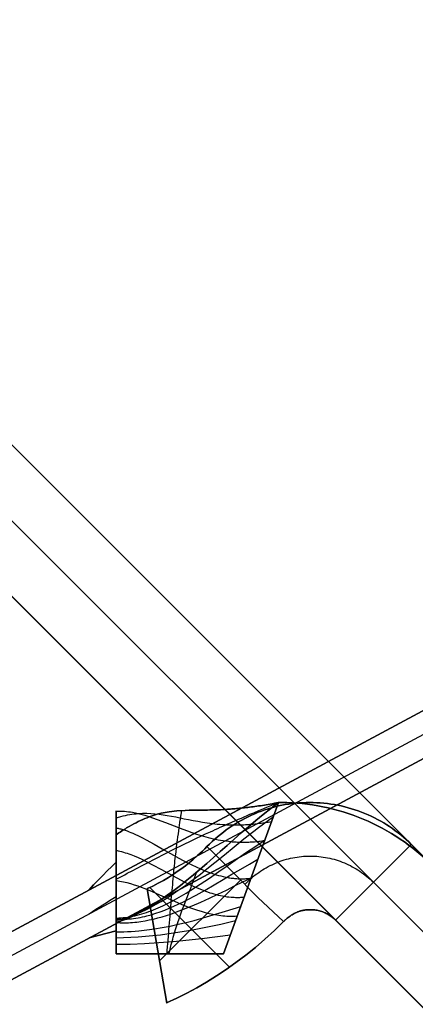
# Model space of a CAD drawing. Header units: millimetres. Extents: x -1690 to 192, y -898 to 54.
# Tile 246 of 256: x 164 to 170, y 40 to 54. Entities that reach past the tile are written whole.
import ezdxf

# ---------------------------------------------------------------- set-up
doc = ezdxf.new("R2010")
doc.units = ezdxf.units.MM
doc.header["$MEASUREMENT"] = 0
doc.layers.add('OVIDIO 186x93x72h', color=7, linetype='Continuous')

msp = doc.modelspace()

# ---------------------------------------------------------------- linework, layer by layer
at = {"layer": 'OVIDIO 186x93x72h', "extrusion": (0.999884, 0.000231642, -0.015217)}
for points in [[(53.832, -0.232), (42.869, 719.859)], [(52.332, -0.256), (41.369, 719.842)]]:
    msp.add_lwpolyline(points, dxfattribs=at)
at = {"layer": 'OVIDIO 186x93x72h', "extrusion": (0.999885, 0.000231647, -0.015188)}
for points in [[(42.253, 719.839), (53.237, -0.258)], [(53.237, -0.258), (42.253, 719.839)]]:
    msp.add_lwpolyline(points, dxfattribs=at)
at = {"layer": 'OVIDIO 186x93x72h'}
for points in [[(191.263, 20.756), (158.737, 53.282)], [(158.737, 53.282), (191.263, 20.756)], [(158.207, 52.752), (190.733, 20.226)], [(190.202, 19.696), (157.676, 52.222)], [(157.676, 52.222), (190.202, 19.696)], [(164.217, 47.802), (185.783, 26.236)], [(163.156, 46.742), (184.722, 25.176)], [(167.839, 42.909), (167.068, 40.79)], [(167.068, 40.79), (167.839, 42.909)], [(167.851, 42.908), (167.839, 42.909)], [(167.839, 42.908), (167.912, 42.908), (167.985, 42.906), (168.058, 42.902), (168.132, 42.897), (168.206, 42.889), (168.279, 42.88), (168.353, 42.869), (168.426, 42.856), (168.5, 42.841), (168.573, 42.824), (168.646, 42.806), (168.718, 42.785), (168.79, 42.763), (168.862, 42.739), (168.933, 42.713), (169.003, 42.685), (169.073, 42.656), (169.141, 42.625), (169.209, 42.592), (169.276, 42.557), (169.342, 42.521), (169.407, 42.484), (169.471, 42.444), (169.534, 42.403), (169.596, 42.361), (169.656, 42.318), (169.715, 42.273), (169.773, 42.226)], [(167.839, 42.908), (167.851, 42.908)], [(169.777, 42.223), (169.72, 42.268), (169.663, 42.313), (169.604, 42.356), (169.543, 42.397), (169.482, 42.437), (169.419, 42.476), (169.356, 42.514), (169.291, 42.549), (169.226, 42.584), (169.159, 42.616), (169.092, 42.647), (169.024, 42.677), (168.956, 42.704), (168.886, 42.73), (168.816, 42.755), (168.746, 42.777), (168.675, 42.798), (168.604, 42.817), (168.532, 42.834), (168.461, 42.849), (168.389, 42.863), (168.317, 42.875), (168.245, 42.885), (168.172, 42.893), (168.1, 42.899), (168.029, 42.904), (167.957, 42.907), (167.885, 42.908), (167.851, 42.908)], [(167.851, 42.908), (167.885, 42.908), (167.957, 42.907), (168.029, 42.904), (168.1, 42.899), (168.172, 42.893), (168.245, 42.885), (168.317, 42.875), (168.389, 42.863), (168.461, 42.849), (168.532, 42.834), (168.604, 42.817), (168.675, 42.798), (168.746, 42.777), (168.816, 42.755), (168.886, 42.73), (168.956, 42.704), (169.024, 42.677), (169.092, 42.647), (169.159, 42.616), (169.226, 42.584), (169.291, 42.549), (169.356, 42.514), (169.419, 42.476), (169.482, 42.437), (169.543, 42.397), (169.604, 42.356), (169.663, 42.313), (169.72, 42.268), (169.777, 42.223)], [(169.697, 42.322), (168.636, 41.262)], [(168.636, 41.262), (169.697, 42.322)], [(169.697, 42.322), (168.636, 41.262)], [(169.697, 42.322), (180.303, 31.716)], [(180.303, 31.716), (169.697, 42.322)], [(166.173, 40.69), (167.306, 41.823)], [(169.167, 41.792), (179.773, 31.186)], [(167.155, 40.604), (166.039, 41.72)], [(179.242, 30.656), (168.636, 41.262)], [(168.636, 41.262), (179.242, 30.656)], [(167.068, 40.79), (165.568, 40.79)], [(165.568, 40.79), (167.068, 40.79)]]:
    msp.add_lwpolyline(points, dxfattribs=at)
at = {"layer": 'OVIDIO 186x93x72h', "extrusion": (0.000231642, 0.999884, 0.015217)}
for points in [[(-158.725, -3.437), (-169.687, 716.646)], [(-169.687, 716.646), (-158.725, -3.437)], [(-168.627, 716.662), (-157.664, -3.421)], [(-157.664, -3.421), (-168.627, 716.662)]]:
    msp.add_lwpolyline(points, dxfattribs=at)
at = {"layer": 'OVIDIO 186x93x72h', "extrusion": (0.999884, 0.000231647, -0.015199)}
for points in [[(41.204, 719.837), (52.18, -0.27)], [(52.18, -0.27), (41.204, 719.837)]]:
    msp.add_lwpolyline(points, dxfattribs=at)
at = {"layer": 'OVIDIO 186x93x72h', "extrusion": (0, 1.59187e-08, 1)}
for points in [[(167.839, 42.908), (167.068, 40.79)], [(167.068, 40.79), (167.839, 42.908)]]:
    msp.add_lwpolyline(points, dxfattribs=at)
at = {"layer": 'OVIDIO 186x93x72h', "extrusion": (1, 0, 6.53461e-05)}
for points in [[(42.909, 717.363), (42.908, 718.863)], [(42.908, 718.863), (42.909, 717.363)]]:
    msp.add_lwpolyline(points, dxfattribs=at)
at = {"layer": 'OVIDIO 186x93x72h', "extrusion": (-1.52157e-08, 0, 1)}
for points in [[(167.839, 42.908), (167.957, 42.907), (168.029, 42.904), (168.1, 42.899), (168.172, 42.893), (168.245, 42.885), (168.317, 42.875), (168.389, 42.863), (168.461, 42.849), (168.532, 42.834), (168.604, 42.817), (168.675, 42.798), (168.746, 42.777), (168.816, 42.755), (168.886, 42.73), (168.956, 42.704), (169.024, 42.677), (169.092, 42.647), (169.159, 42.616), (169.226, 42.584), (169.291, 42.549), (169.356, 42.514), (169.419, 42.476), (169.482, 42.437), (169.543, 42.397), (169.604, 42.356), (169.663, 42.313), (169.72, 42.268), (169.777, 42.223), (169.832, 42.176), (169.886, 42.128), (169.939, 42.08), (169.99, 42.03)], [(169.99, 42.03), (169.939, 42.08), (169.886, 42.128), (169.832, 42.176), (169.777, 42.223), (169.72, 42.268), (169.663, 42.313), (169.604, 42.356), (169.543, 42.397), (169.482, 42.437), (169.419, 42.476), (169.356, 42.514), (169.291, 42.549), (169.226, 42.584), (169.159, 42.616), (169.092, 42.647), (169.024, 42.677), (168.956, 42.704), (168.886, 42.73), (168.816, 42.755), (168.746, 42.777), (168.675, 42.798), (168.604, 42.817), (168.532, 42.834), (168.461, 42.849), (168.389, 42.863), (168.317, 42.875), (168.245, 42.885), (168.172, 42.893), (168.1, 42.899), (168.029, 42.904), (167.957, 42.907), (167.885, 42.908), (167.839, 42.908)]]:
    msp.add_lwpolyline(points, dxfattribs=at)
at = {"layer": 'OVIDIO 186x93x72h', "extrusion": (1, -0.000134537, -2.04781e-06)}
msp.add_lwpolyline([(42.931, 717.374), (41.431, 717.351)], dxfattribs=at)
at = {"layer": 'OVIDIO 186x93x72h', "extrusion": (0, 1, 0)}
for points in [[(-165.568, 717.333), (749.111, 717.333)], [(749.111, 715.085), (-165.189, 715.085)], [(-165.189, 715.085), (749.111, 715.085)], [(-165.57, 716.988), (749.111, 716.988)], [(-165.568, 718.874), (749.111, 718.874)], [(-165.568, 717.374), (749.111, 717.374)], [(749.111, 717.374), (-165.568, 717.374)], [(749.111, 718.874), (-165.568, 718.874)], [(-167.068, 717.374), (-165.568, 717.374)], [(-165.568, 717.374), (-167.068, 717.374)]]:
    msp.add_lwpolyline(points, dxfattribs=at)
at = {"layer": 'OVIDIO 186x93x72h', "extrusion": (0.982777, 0.161494, 0.089829)}
msp.add_lwpolyline([(15.228, 699.35), (14.364, 698.878)], dxfattribs=at)
at = {"layer": 'OVIDIO 186x93x72h', "extrusion": (0.007608, -0.018372, 0.999802)}
msp.add_lwpolyline([(171.13, -10.318), (171.13, -11.818)], dxfattribs=at)
at = {"layer": 'OVIDIO 186x93x72h', "extrusion": (-0.003153, -0.00761, 0.999966)}
msp.add_lwpolyline([(171.309, 48.21), (170.735, 46.824)], dxfattribs=at)
at = {"layer": 'OVIDIO 186x93x72h', "extrusion": (1, 0, 0)}
for points in [[(42.074, 715.34), (42.101, 715.363), (42.128, 715.387), (42.155, 715.411), (42.181, 715.436), (42.207, 715.462), (42.232, 715.487), (42.257, 715.514), (42.281, 715.54), (42.305, 715.568), (42.328, 715.595), (42.351, 715.623), (42.374, 715.652), (42.395, 715.68), (42.417, 715.71), (42.437, 715.739), (42.457, 715.769)], [(42.457, 715.769), (42.437, 715.739), (42.417, 715.71), (42.395, 715.68), (42.374, 715.652), (42.351, 715.623), (42.328, 715.595), (42.305, 715.568), (42.281, 715.54), (42.257, 715.514), (42.232, 715.487), (42.207, 715.462), (42.181, 715.436), (42.155, 715.411), (42.128, 715.387), (42.101, 715.363), (42.074, 715.34)], [(42.147, 715.404), (41.699, 716.301)], [(41.111, 716.49), (42.074, 715.34)], [(42.074, 715.34), (41.111, 716.49)], [(41.573, 715.939), (41.948, 716.126)], [(41.014, 716.426), (41.685, 715.085)], [(41.685, 715.085), (41.014, 716.426)]]:
    msp.add_lwpolyline(points, dxfattribs=at)
at = {"layer": 'OVIDIO 186x93x72h', "extrusion": (1, 0.000664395, -0.000465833)}
for points in [[(42.347, 715.846), (41.117, 716.708)], [(41.117, 716.708), (42.347, 715.846)]]:
    msp.add_lwpolyline(points, dxfattribs=at)
at = {"layer": 'OVIDIO 186x93x72h', "extrusion": (0.015219, -0.015219, 0.999768)}
msp.add_lwpolyline([(155.93, 53.273), (156.99, 52.213)], dxfattribs=at)
at = {"layer": 'OVIDIO 186x93x72h', "extrusion": (-0.265507, 0.881208, -0.391124)}
for points in [[(-171.945, 657.252), (-126.326, 598.032)], [(-126.326, 598.032), (-171.945, 657.252)]]:
    msp.add_lwpolyline(points, dxfattribs=at)
at = {"layer": 'OVIDIO 186x93x72h', "extrusion": (-0.202852, -0.108979, 0.973126)}
for points in [[(41.457, 164.814), (41.457, 325.47)], [(41.457, 325.47), (41.457, 164.814)], [(41.752, 325.47), (41.752, 164.814)], [(42.048, 325.47), (42.048, 164.814)], [(42.048, 164.814), (42.048, 325.47)]]:
    msp.add_lwpolyline(points, dxfattribs=at)
at = {"layer": 'OVIDIO 186x93x72h', "extrusion": (-0.26535, 0.881271, -0.391089)}
for points in [[(-168.859, 654.389), (-170.974, 657.136)], [(-170.974, 657.136), (-168.859, 654.389)]]:
    msp.add_lwpolyline(points, dxfattribs=at)
at = {"layer": 'OVIDIO 186x93x72h', "extrusion": (-1.17502e-06, 6.8884e-06, 1)}
for points in [[(166.001, 41.698), (166.274, 40.097)], [(166.274, 40.097), (166.001, 41.698)]]:
    msp.add_lwpolyline(points, dxfattribs=at)
at = {"layer": 'OVIDIO 186x93x72h', "extrusion": (-0.26556, 0.881185, -0.391139)}
for points in [[(-126.348, 596.592), (-172.669, 656.71)], [(-172.669, 656.71), (-126.348, 596.592)]]:
    msp.add_lwpolyline(points, dxfattribs=at)
at = {"layer": 'OVIDIO 186x93x72h', "extrusion": (-7.53877e-07, 1, 0)}
for points in [[(-165.189, 716.426), (749.111, 716.428)], [(749.111, 716.428), (-165.189, 716.426)]]:
    msp.add_lwpolyline(points, dxfattribs=at)
at = {"layer": 'OVIDIO 186x93x72h', "extrusion": (-0.265352, 0.881275, -0.39108)}
msp.add_lwpolyline([(-168.948, 654.323), (-170.874, 656.824)], dxfattribs=at)
at = {"layer": 'OVIDIO 186x93x72h', "extrusion": (-0.12261, 0.276068, 0.953286)}
msp.add_lwpolyline([(-167.521, 246.096), (-167.521, 244.596)], dxfattribs=at)
at = {"layer": 'OVIDIO 186x93x72h', "extrusion": (-0.265358, 0.881269, -0.391088)}
for points in [[(-170.774, 656.506), (-169.038, 654.251)], [(-169.038, 654.251), (-170.774, 656.506)]]:
    msp.add_lwpolyline(points, dxfattribs=at)
at = {"layer": 'OVIDIO 186x93x72h'}
for points in [[(165.568, 42.457, 715.769), (165.587, 42.47, 715.789), (165.606, 42.483, 715.809), (165.624, 42.495, 715.83), (165.642, 42.507, 715.852), (165.66, 42.519, 715.874), (165.678, 42.53, 715.896), (165.696, 42.541, 715.919), (165.713, 42.552, 715.942), (165.747, 42.572, 715.99), (165.781, 42.591, 716.04), (165.813, 42.609, 716.091), (165.846, 42.626, 716.143), (165.877, 42.642, 716.198), (165.908, 42.657, 716.253), (165.939, 42.671, 716.31), (165.969, 42.684, 716.367), (165.999, 42.696, 716.426), (166.028, 42.708, 716.486), (166.085, 42.728, 716.608), (166.142, 42.744, 716.734), (166.198, 42.758, 716.861), (166.308, 42.779, 717.12), (166.418, 42.791, 717.381), (166.531, 42.797, 717.636), (166.59, 42.799, 717.761), (166.65, 42.8, 717.882), (166.713, 42.801, 718), (166.777, 42.802, 718.113), (166.81, 42.802, 718.167), (166.844, 42.803, 718.221), (166.879, 42.804, 718.272), (166.914, 42.804, 718.323), (166.95, 42.806, 718.371), (166.987, 42.807, 718.418), (167.025, 42.808, 718.463), (167.064, 42.81, 718.507), (167.083, 42.811, 718.528), (167.103, 42.812, 718.548), (167.124, 42.813, 718.568), (167.144, 42.815, 718.587), (167.165, 42.816, 718.606), (167.186, 42.818, 718.624), (167.207, 42.819, 718.642), (167.229, 42.821, 718.659), (167.25, 42.823, 718.676), (167.273, 42.825, 718.692), (167.295, 42.827, 718.707), (167.318, 42.829, 718.722), (167.341, 42.832, 718.736), (167.364, 42.834, 718.749), (167.387, 42.837, 718.762), (167.411, 42.84, 718.775), (167.435, 42.843, 718.786), (167.46, 42.846, 718.797), (167.485, 42.849, 718.807), (167.51, 42.852, 718.817), (167.535, 42.856, 718.826), (167.561, 42.86, 718.834), (167.587, 42.864, 718.841), (167.614, 42.868, 718.848), (167.641, 42.872, 718.854), (167.668, 42.877, 718.859), (167.696, 42.882, 718.863), (167.724, 42.886, 718.867), (167.752, 42.892, 718.87), (167.781, 42.897, 718.872), (167.81, 42.903, 718.873), (167.839, 42.908, 718.874)], [(167.839, 42.908, 718.874), (167.81, 42.903, 718.873), (167.781, 42.897, 718.872), (167.752, 42.892, 718.87), (167.724, 42.886, 718.867), (167.696, 42.882, 718.863), (167.668, 42.877, 718.859), (167.641, 42.872, 718.854), (167.614, 42.868, 718.848), (167.587, 42.864, 718.841), (167.561, 42.86, 718.834), (167.535, 42.856, 718.826), (167.51, 42.852, 718.817), (167.485, 42.849, 718.807), (167.46, 42.846, 718.797), (167.435, 42.843, 718.786), (167.411, 42.84, 718.775), (167.387, 42.837, 718.762), (167.364, 42.834, 718.749), (167.341, 42.832, 718.736), (167.318, 42.829, 718.722), (167.295, 42.827, 718.707), (167.273, 42.825, 718.692), (167.25, 42.823, 718.676), (167.229, 42.821, 718.659), (167.207, 42.819, 718.642), (167.186, 42.818, 718.624), (167.165, 42.816, 718.606), (167.144, 42.815, 718.587), (167.124, 42.813, 718.568), (167.103, 42.812, 718.548), (167.083, 42.811, 718.528), (167.064, 42.81, 718.507), (167.025, 42.808, 718.463), (166.987, 42.807, 718.418), (166.95, 42.806, 718.371), (166.914, 42.804, 718.323), (166.879, 42.804, 718.272), (166.844, 42.803, 718.221), (166.81, 42.802, 718.167), (166.777, 42.802, 718.113), (166.713, 42.801, 718), (166.65, 42.8, 717.882), (166.59, 42.799, 717.761), (166.531, 42.797, 717.636), (166.418, 42.791, 717.381), (166.308, 42.779, 717.12), (166.198, 42.758, 716.861), (166.142, 42.744, 716.734), (166.085, 42.728, 716.608), (166.028, 42.708, 716.486), (165.999, 42.696, 716.426), (165.969, 42.684, 716.367), (165.939, 42.671, 716.31), (165.908, 42.657, 716.253), (165.877, 42.642, 716.198), (165.846, 42.626, 716.143), (165.813, 42.609, 716.091), (165.781, 42.591, 716.04), (165.747, 42.572, 715.99), (165.713, 42.552, 715.942), (165.696, 42.541, 715.919), (165.678, 42.53, 715.896), (165.66, 42.519, 715.874), (165.642, 42.507, 715.852), (165.624, 42.495, 715.83), (165.606, 42.483, 715.809), (165.587, 42.47, 715.789), (165.568, 42.457, 715.769)], [(165.57, 41.227, 716.631), (165.61, 41.241, 716.656), (165.652, 41.255, 716.68), (165.694, 41.272, 716.704), (165.737, 41.29, 716.727), (165.781, 41.31, 716.751), (165.825, 41.331, 716.774), (165.869, 41.353, 716.796), (165.914, 41.377, 716.818), (165.96, 41.402, 716.84), (166.005, 41.429, 716.862), (166.097, 41.485, 716.905), (166.19, 41.545, 716.946), (166.282, 41.61, 716.987), (166.374, 41.677, 717.027), (166.466, 41.748, 717.066), (166.558, 41.821, 717.104), (166.65, 41.897, 717.14), (166.742, 41.976, 717.174), (166.835, 42.056, 717.207), (166.929, 42.139, 717.237), (167.024, 42.223, 717.264), (167.12, 42.308, 717.289), (167.217, 42.395, 717.311), (167.317, 42.482, 717.329), (167.417, 42.569, 717.345), (167.52, 42.656, 717.357), (167.624, 42.741, 717.366), (167.731, 42.826, 717.372), (167.839, 42.909, 717.374)], [(167.839, 42.909, 717.374), (167.731, 42.826, 717.372), (167.624, 42.741, 717.366), (167.52, 42.656, 717.357), (167.417, 42.569, 717.345), (167.317, 42.482, 717.329), (167.217, 42.395, 717.311), (167.12, 42.308, 717.289), (167.024, 42.223, 717.264), (166.929, 42.139, 717.237), (166.835, 42.056, 717.207), (166.742, 41.976, 717.174), (166.65, 41.897, 717.14), (166.558, 41.821, 717.104), (166.466, 41.748, 717.066), (166.374, 41.677, 717.027), (166.282, 41.61, 716.987), (166.19, 41.545, 716.946), (166.097, 41.485, 716.905), (166.005, 41.429, 716.862), (165.96, 41.402, 716.84), (165.914, 41.377, 716.818), (165.869, 41.353, 716.796), (165.825, 41.331, 716.774), (165.781, 41.31, 716.751), (165.737, 41.29, 716.727), (165.694, 41.272, 716.704), (165.652, 41.255, 716.68), (165.61, 41.241, 716.656), (165.57, 41.227, 716.631)], [(165.575, 41.84, 716.194), (165.612, 41.86, 716.226), (165.649, 41.879, 716.258), (165.686, 41.898, 716.29), (165.722, 41.917, 716.324), (165.792, 41.954, 716.393), (165.861, 41.99, 716.465), (165.929, 42.025, 716.54), (165.995, 42.059, 716.616), (166.124, 42.126, 716.772), (166.375, 42.253, 717.092), (166.499, 42.315, 717.251), (166.625, 42.376, 717.404), (166.689, 42.407, 717.478), (166.753, 42.437, 717.55), (166.819, 42.468, 717.619), (166.885, 42.498, 717.686), (166.919, 42.514, 717.717), (166.953, 42.53, 717.749), (166.988, 42.545, 717.779), (167.023, 42.561, 717.808), (167.058, 42.577, 717.836), (167.094, 42.593, 717.863), (167.13, 42.609, 717.889), (167.167, 42.625, 717.914), (167.204, 42.641, 717.938), (167.242, 42.658, 717.96), (167.281, 42.675, 717.981), (167.319, 42.691, 718.001), (167.359, 42.708, 718.02), (167.399, 42.726, 718.037), (167.44, 42.743, 718.053), (167.481, 42.76, 718.067), (167.502, 42.769, 718.074), (167.523, 42.778, 718.08), (167.545, 42.787, 718.086), (167.566, 42.796, 718.091), (167.588, 42.805, 718.096), (167.61, 42.814, 718.101), (167.632, 42.823, 718.105), (167.654, 42.833, 718.109), (167.676, 42.842, 718.112), (167.699, 42.851, 718.115), (167.722, 42.861, 718.118), (167.745, 42.87, 718.12), (167.768, 42.88, 718.121), (167.792, 42.889, 718.122), (167.815, 42.899, 718.123), (167.839, 42.909, 718.123)], [(166.838, 42.292, 717.388), (166.874, 42.327, 717.388), (166.91, 42.362, 717.387), (166.948, 42.396, 717.387), (166.987, 42.43, 717.386), (167.026, 42.462, 717.385), (167.067, 42.494, 717.384), (167.108, 42.524, 717.383), (167.15, 42.554, 717.382), (167.192, 42.582, 717.381), (167.236, 42.61, 717.379), (167.279, 42.636, 717.378), (167.324, 42.662, 717.377), (167.369, 42.686, 717.376), (167.414, 42.709, 717.375), (167.46, 42.731, 717.374), (167.506, 42.752, 717.373), (167.553, 42.771, 717.373), (167.6, 42.789, 717.372), (167.647, 42.806, 717.372), (167.694, 42.821, 717.372), (167.742, 42.835, 717.371), (167.789, 42.848, 717.371), (167.837, 42.86, 717.371), (167.886, 42.87, 717.372), (167.934, 42.879, 717.372), (167.983, 42.887, 717.372), (168.031, 42.894, 717.372), (168.08, 42.899, 717.373), (168.129, 42.903, 717.373), (168.178, 42.906, 717.373), (168.227, 42.908, 717.373), (168.277, 42.908, 717.374), (168.326, 42.908, 717.374), (168.375, 42.906, 717.374), (168.424, 42.903, 717.374), (168.474, 42.898, 717.374), (168.523, 42.893, 717.374), (168.572, 42.886, 717.374), (168.621, 42.879, 717.374), (168.669, 42.87, 717.374), (168.718, 42.86, 717.374), (168.766, 42.848, 717.374), (168.814, 42.836, 717.374), (168.861, 42.822, 717.374), (168.908, 42.807, 717.374), (168.955, 42.792, 717.374), (169.001, 42.774, 717.374), (169.047, 42.756, 717.374), (169.093, 42.737, 717.374), (169.137, 42.716, 717.373), (169.182, 42.695, 717.373), (169.225, 42.672, 717.373), (169.269, 42.648, 717.373), (169.311, 42.624, 717.373), (169.353, 42.598, 717.373), (169.394, 42.571, 717.373), (169.435, 42.543, 717.373), (169.474, 42.514, 717.374), (169.513, 42.485, 717.374), (169.552, 42.454, 717.374), (169.589, 42.422, 717.374), (169.626, 42.39, 717.374), (169.662, 42.357, 717.374), (169.697, 42.322, 717.374)], [(169.697, 42.322, 717.374), (169.662, 42.357, 717.374), (169.626, 42.39, 717.374), (169.589, 42.422, 717.374), (169.552, 42.454, 717.374), (169.513, 42.485, 717.374), (169.474, 42.514, 717.374), (169.435, 42.543, 717.373), (169.394, 42.571, 717.373), (169.353, 42.598, 717.373), (169.311, 42.624, 717.373), (169.269, 42.648, 717.373), (169.225, 42.672, 717.373), (169.182, 42.695, 717.373), (169.137, 42.716, 717.373), (169.093, 42.737, 717.374), (169.047, 42.756, 717.374), (169.001, 42.774, 717.374), (168.955, 42.792, 717.374), (168.908, 42.807, 717.374), (168.861, 42.822, 717.374), (168.814, 42.836, 717.374), (168.766, 42.848, 717.374), (168.718, 42.86, 717.374), (168.669, 42.87, 717.374), (168.621, 42.879, 717.374), (168.572, 42.886, 717.374), (168.523, 42.893, 717.374), (168.474, 42.898, 717.374), (168.424, 42.903, 717.374), (168.375, 42.906, 717.374), (168.326, 42.908, 717.374), (168.277, 42.908, 717.374), (168.227, 42.908, 717.373), (168.178, 42.906, 717.373), (168.129, 42.903, 717.373), (168.08, 42.899, 717.373), (168.031, 42.894, 717.372), (167.983, 42.887, 717.372), (167.934, 42.879, 717.372), (167.886, 42.87, 717.372), (167.837, 42.86, 717.371), (167.789, 42.848, 717.371), (167.742, 42.835, 717.371), (167.694, 42.821, 717.372), (167.647, 42.806, 717.372), (167.6, 42.789, 717.372), (167.553, 42.771, 717.373), (167.506, 42.752, 717.373), (167.46, 42.731, 717.374), (167.414, 42.709, 717.375), (167.369, 42.686, 717.376), (167.324, 42.662, 717.377), (167.279, 42.636, 717.378), (167.236, 42.61, 717.379), (167.192, 42.582, 717.381), (167.15, 42.554, 717.382), (167.108, 42.524, 717.383), (167.067, 42.494, 717.384), (167.026, 42.462, 717.385), (166.987, 42.43, 717.386), (166.948, 42.396, 717.387), (166.91, 42.362, 717.387), (166.874, 42.327, 717.388), (166.838, 42.292, 717.388)], [(165.568, 42.457, 715.769), (165.568, 42.494, 715.826), (165.568, 42.528, 715.884), (165.568, 42.56, 715.943), (165.568, 42.591, 716.003), (165.568, 42.619, 716.064), (165.568, 42.645, 716.126), (165.568, 42.669, 716.189), (165.568, 42.691, 716.253), (165.568, 42.711, 716.317), (165.568, 42.729, 716.382), (165.568, 42.744, 716.448), (165.568, 42.758, 716.514), (165.568, 42.769, 716.58), (165.568, 42.777, 716.647), (165.568, 42.784, 716.714), (165.568, 42.788, 716.781), (165.568, 42.79, 716.849), (165.568, 42.79, 716.916), (165.568, 42.787, 716.983), (165.568, 42.782, 717.05), (165.568, 42.775, 717.117), (165.568, 42.765, 717.184), (165.568, 42.754, 717.25), (165.568, 42.74, 717.316), (165.568, 42.724, 717.382), (165.568, 42.706, 717.447), (165.568, 42.685, 717.511), (165.568, 42.663, 717.574), (165.568, 42.638, 717.637), (165.568, 42.612, 717.699), (165.568, 42.583, 717.76), (165.568, 42.552, 717.82), (165.568, 42.519, 717.879), (165.568, 42.485, 717.936), (165.568, 42.448, 717.993), (165.568, 42.409, 718.048), (165.568, 42.369, 718.102), (165.568, 42.327, 718.154), (165.568, 42.282, 718.205), (165.568, 42.237, 718.255), (165.568, 42.189, 718.303), (165.568, 42.14, 718.349), (165.568, 42.09, 718.394), (165.568, 42.038, 718.437), (165.568, 41.985, 718.478), (165.568, 41.93, 718.517), (165.568, 41.874, 718.555), (165.568, 41.817, 718.59), (165.568, 41.758, 718.624), (165.568, 41.699, 718.655), (165.568, 41.638, 718.685), (165.568, 41.577, 718.712), (165.568, 41.514, 718.737), (165.568, 41.451, 718.761), (165.568, 41.387, 718.782), (165.568, 41.323, 718.801), (165.568, 41.257, 718.818), (165.568, 41.192, 718.832), (165.568, 41.125, 718.845), (165.568, 41.059, 718.855), (165.568, 40.992, 718.863), (165.568, 40.925, 718.869), (165.568, 40.858, 718.872), (165.568, 40.79, 718.874)], [(165.568, 40.79, 718.874), (165.568, 40.835, 718.873), (165.568, 40.879, 718.872), (165.568, 40.925, 718.869), (165.568, 40.97, 718.865), (165.568, 41.016, 718.861), (165.568, 41.062, 718.855), (165.568, 41.108, 718.848), (165.568, 41.154, 718.84), (165.568, 41.201, 718.831), (165.568, 41.247, 718.821), (165.568, 41.294, 718.809), (165.568, 41.341, 718.796), (165.568, 41.387, 718.782), (165.568, 41.434, 718.767), (165.568, 41.48, 718.751), (165.568, 41.526, 718.733), (165.568, 41.573, 718.714), (165.568, 41.618, 718.694), (165.568, 41.664, 718.673), (165.568, 41.709, 718.65), (165.568, 41.754, 718.626), (165.568, 41.798, 718.601), (165.568, 41.842, 718.575), (165.568, 41.885, 718.548), (165.568, 41.927, 718.519), (165.568, 41.969, 718.489), (165.568, 42.01, 718.458), (165.568, 42.051, 718.426), (165.568, 42.091, 718.393), (165.568, 42.129, 718.359), (165.568, 42.167, 718.324), (165.568, 42.204, 718.288), (165.568, 42.241, 718.251), (165.568, 42.276, 718.213), (165.568, 42.31, 718.174), (165.568, 42.343, 718.134), (165.568, 42.375, 718.094), (165.568, 42.406, 718.052), (165.568, 42.436, 718.011), (165.568, 42.464, 717.968), (165.568, 42.492, 717.925), (165.568, 42.518, 717.881), (165.568, 42.543, 717.837), (165.568, 42.567, 717.792), (165.568, 42.589, 717.747), (165.568, 42.611, 717.702), (165.568, 42.631, 717.656), (165.568, 42.65, 717.61), (165.568, 42.668, 717.564), (165.568, 42.684, 717.517), (165.568, 42.699, 717.471), (165.568, 42.713, 717.424), (165.568, 42.726, 717.377), (165.568, 42.737, 717.331), (165.568, 42.748, 717.284), (165.568, 42.757, 717.238), (165.568, 42.765, 717.191), (165.568, 42.772, 717.145), (165.568, 42.778, 717.099), (165.568, 42.782, 717.053), (165.568, 42.786, 717.008), (165.568, 42.788, 716.963), (165.568, 42.79, 716.918), (165.568, 42.79, 716.874), (165.568, 42.79, 716.837), (165.568, 42.789, 716.801), (165.568, 42.787, 716.765), (165.568, 42.785, 716.729), (165.568, 42.782, 716.692), (165.568, 42.778, 716.656), (165.568, 42.774, 716.62), (165.568, 42.769, 716.584), (165.568, 42.763, 716.547), (165.568, 42.757, 716.511), (165.568, 42.75, 716.475), (165.568, 42.743, 716.439), (165.568, 42.734, 716.403), (165.568, 42.725, 716.368), (165.568, 42.716, 716.332), (165.568, 42.705, 716.297), (165.568, 42.694, 716.262), (165.568, 42.683, 716.227), (165.568, 42.67, 716.192), (165.568, 42.658, 716.157), (165.568, 42.644, 716.123), (165.568, 42.63, 716.089), (165.568, 42.615, 716.056), (165.568, 42.6, 716.022), (165.568, 42.584, 715.989), (165.568, 42.568, 715.957), (165.568, 42.551, 715.924), (165.568, 42.533, 715.892), (165.568, 42.515, 715.861), (165.568, 42.496, 715.83), (165.568, 42.477, 715.799), (165.568, 42.457, 715.769)], [(165.568, 42.788, 716.781), (165.583, 42.789, 716.794), (165.597, 42.789, 716.807), (165.611, 42.789, 716.82), (165.626, 42.789, 716.833), (165.654, 42.788, 716.862), (165.683, 42.786, 716.891), (165.711, 42.783, 716.922), (165.74, 42.78, 716.954), (165.768, 42.776, 716.988), (165.797, 42.771, 717.022), (165.854, 42.76, 717.094), (165.911, 42.746, 717.169), (165.968, 42.73, 717.248), (166.026, 42.713, 717.33), (166.259, 42.629, 717.674), (166.501, 42.535, 718.025), (166.563, 42.512, 718.109), (166.626, 42.489, 718.192), (166.691, 42.467, 718.273), (166.756, 42.447, 718.35), (166.823, 42.428, 718.424), (166.856, 42.419, 718.46), (166.89, 42.41, 718.494), (166.924, 42.402, 718.528), (166.959, 42.395, 718.56), (166.994, 42.388, 718.591), (167.029, 42.381, 718.621), (167.065, 42.375, 718.649), (167.101, 42.37, 718.676), (167.137, 42.365, 718.702), (167.155, 42.363, 718.714), (167.174, 42.361, 718.726), (167.192, 42.36, 718.737), (167.211, 42.358, 718.748), (167.23, 42.357, 718.759), (167.248, 42.356, 718.769), (167.267, 42.355, 718.779), (167.286, 42.354, 718.788), (167.305, 42.353, 718.797), (167.325, 42.353, 718.805), (167.344, 42.353, 718.813), (167.363, 42.353, 718.821), (167.383, 42.353, 718.828), (167.402, 42.354, 718.834), (167.422, 42.355, 718.841), (167.442, 42.356, 718.846), (167.462, 42.357, 718.851), (167.482, 42.358, 718.856), (167.502, 42.36, 718.86), (167.522, 42.362, 718.864), (167.543, 42.364, 718.867), (167.563, 42.366, 718.869), (167.584, 42.369, 718.871), (167.605, 42.372, 718.872), (167.626, 42.375, 718.873), (167.647, 42.379, 718.874)], [(165.568, 42.691, 716.253), (165.585, 42.697, 716.27), (165.601, 42.702, 716.287), (165.617, 42.707, 716.305), (165.633, 42.711, 716.324), (165.664, 42.72, 716.362), (165.696, 42.728, 716.401), (165.727, 42.734, 716.442), (165.757, 42.74, 716.484), (165.788, 42.745, 716.528), (165.818, 42.749, 716.572), (165.848, 42.752, 716.618), (165.878, 42.755, 716.665), (165.936, 42.758, 716.762), (165.995, 42.758, 716.863), (166.053, 42.756, 716.967), (166.168, 42.745, 717.18), (166.283, 42.728, 717.399), (166.4, 42.706, 717.618), (166.52, 42.682, 717.834), (166.581, 42.669, 717.938), (166.644, 42.657, 718.041), (166.708, 42.645, 718.139), (166.774, 42.634, 718.235), (166.807, 42.629, 718.28), (166.841, 42.624, 718.325), (166.876, 42.619, 718.369), (166.91, 42.615, 718.411), (166.946, 42.611, 718.452), (166.982, 42.607, 718.491), (167.018, 42.604, 718.529), (167.055, 42.601, 718.566), (167.093, 42.599, 718.6), (167.112, 42.598, 718.617), (167.131, 42.597, 718.633), (167.15, 42.596, 718.649), (167.17, 42.595, 718.664), (167.19, 42.595, 718.679), (167.21, 42.595, 718.694), (167.23, 42.595, 718.707), (167.25, 42.595, 718.721), (167.27, 42.595, 718.734), (167.291, 42.595, 718.746), (167.311, 42.596, 718.758), (167.332, 42.597, 718.769), (167.353, 42.597, 718.78), (167.375, 42.599, 718.791), (167.396, 42.6, 718.8), (167.418, 42.601, 718.809), (167.44, 42.603, 718.818), (167.462, 42.605, 718.826), (167.484, 42.607, 718.833), (167.507, 42.609, 718.84), (167.529, 42.611, 718.846), (167.552, 42.614, 718.852), (167.575, 42.617, 718.857), (167.598, 42.62, 718.861), (167.622, 42.623, 718.865), (167.646, 42.627, 718.868), (167.67, 42.631, 718.87), (167.694, 42.635, 718.872), (167.718, 42.639, 718.873), (167.743, 42.644, 718.874)], [(166.28, 40.79, 718.874), (166.283, 40.838, 718.873), (166.287, 40.886, 718.871), (166.291, 40.935, 718.869), (166.295, 40.983, 718.865), (166.298, 41.031, 718.86), (166.302, 41.079, 718.854), (166.306, 41.127, 718.847), (166.31, 41.175, 718.839), (166.313, 41.222, 718.83), (166.317, 41.269, 718.82), (166.321, 41.316, 718.808), (166.325, 41.363, 718.796), (166.328, 41.409, 718.783), (166.332, 41.455, 718.769), (166.336, 41.5, 718.754), (166.339, 41.544, 718.738), (166.343, 41.588, 718.721), (166.347, 41.632, 718.703), (166.351, 41.675, 718.684), (166.354, 41.717, 718.664), (166.358, 41.758, 718.643), (166.362, 41.798, 718.622), (166.365, 41.838, 718.6), (166.369, 41.877, 718.578), (166.373, 41.915, 718.554), (166.376, 41.952, 718.531), (166.38, 41.989, 718.506), (166.383, 42.024, 718.481), (166.387, 42.059, 718.456), (166.39, 42.092, 718.431), (166.394, 42.125, 718.405), (166.398, 42.157, 718.379), (166.401, 42.187, 718.353), (166.405, 42.217, 718.327), (166.412, 42.275, 718.273), (166.418, 42.328, 718.22), (166.425, 42.379, 718.166), (166.431, 42.427, 718.113), (166.438, 42.472, 718.059), (166.444, 42.514, 718.006), (166.45, 42.554, 717.953), (166.455, 42.592, 717.901), (166.46, 42.627, 717.849), (166.465, 42.661, 717.797), (166.47, 42.692, 717.745), (166.474, 42.721, 717.693), (166.476, 42.735, 717.667), (166.478, 42.749, 717.64), (166.48, 42.761, 717.613), (166.481, 42.773, 717.586), (166.483, 42.785, 717.559), (166.484, 42.795, 717.531)], [(165.57, 41.26, 716.698), (165.605, 41.268, 716.719), (165.641, 41.277, 716.739), (165.676, 41.287, 716.76), (165.711, 41.298, 716.779), (165.746, 41.31, 716.799), (165.782, 41.322, 716.818), (165.817, 41.335, 716.837), (165.852, 41.349, 716.856), (165.887, 41.364, 716.874), (165.921, 41.379, 716.892), (165.991, 41.412, 716.927), (166.06, 41.447, 716.96), (166.129, 41.484, 716.993), (166.198, 41.524, 717.023), (166.267, 41.566, 717.053), (166.336, 41.61, 717.081), (166.404, 41.656, 717.109), (166.472, 41.703, 717.134), (166.541, 41.752, 717.159), (166.609, 41.802, 717.182), (166.677, 41.854, 717.204), (166.745, 41.906, 717.224), (166.813, 41.959, 717.243), (166.948, 42.068, 717.278), (167.084, 42.178, 717.307), (167.22, 42.289, 717.331), (167.356, 42.399, 717.35), (167.493, 42.507, 717.363), (167.561, 42.56, 717.368), (167.63, 42.612, 717.371), (167.699, 42.663, 717.373), (167.768, 42.712, 717.374)], [(165.568, 42.552, 717.82), (165.581, 42.55, 717.824), (165.593, 42.547, 717.829), (165.606, 42.544, 717.834), (165.619, 42.541, 717.839), (165.631, 42.538, 717.845), (165.644, 42.534, 717.85), (165.67, 42.527, 717.862), (165.695, 42.519, 717.875), (165.721, 42.51, 717.889), (165.747, 42.5, 717.903), (165.773, 42.49, 717.918), (165.8, 42.479, 717.934), (165.826, 42.467, 717.951), (165.88, 42.443, 717.986), (165.934, 42.416, 718.024), (165.989, 42.388, 718.063), (166.1, 42.327, 718.147), (166.213, 42.262, 718.235), (166.446, 42.129, 718.416), (166.566, 42.065, 718.505), (166.627, 42.035, 718.548), (166.688, 42.006, 718.589), (166.749, 41.978, 718.629), (166.811, 41.952, 718.667), (166.843, 41.94, 718.685), (166.874, 41.928, 718.702), (166.905, 41.917, 718.719), (166.937, 41.907, 718.735), (166.968, 41.897, 718.751), (167, 41.888, 718.765), (167.032, 41.88, 718.779), (167.064, 41.872, 718.792), (167.096, 41.865, 718.805), (167.128, 41.859, 718.816), (167.144, 41.856, 718.821), (167.16, 41.854, 718.826), (167.176, 41.851, 718.831), (167.192, 41.849, 718.836), (167.208, 41.848, 718.84), (167.225, 41.846, 718.844), (167.241, 41.845, 718.848), (167.257, 41.843, 718.852), (167.273, 41.842, 718.855), (167.29, 41.842, 718.858), (167.306, 41.841, 718.861), (167.322, 41.841, 718.864), (167.339, 41.841, 718.866), (167.355, 41.842, 718.868), (167.371, 41.842, 718.87), (167.388, 41.843, 718.871), (167.404, 41.844, 718.872), (167.421, 41.846, 718.873), (167.437, 41.847, 718.873), (167.454, 41.849, 718.874)], [(165.569, 41.291, 716.861), (165.602, 41.292, 716.876), (165.634, 41.294, 716.892), (165.666, 41.297, 716.906), (165.698, 41.3, 716.921), (165.731, 41.305, 716.936), (165.763, 41.31, 716.95), (165.796, 41.316, 716.964), (165.828, 41.323, 716.978), (165.861, 41.331, 716.991), (165.893, 41.34, 717.005), (165.926, 41.349, 717.018), (165.958, 41.359, 717.031), (165.991, 41.369, 717.043), (166.023, 41.381, 717.056), (166.056, 41.393, 717.068), (166.089, 41.405, 717.08), (166.154, 41.433, 717.103), (166.22, 41.462, 717.126), (166.285, 41.494, 717.147), (166.351, 41.528, 717.168), (166.416, 41.563, 717.188), (166.482, 41.601, 717.206), (166.547, 41.64, 717.224), (166.613, 41.68, 717.241), (166.678, 41.721, 717.257), (166.744, 41.764, 717.271), (166.874, 41.851, 717.298), (167.005, 41.941, 717.321), (167.135, 42.032, 717.34), (167.264, 42.123, 717.354), (167.392, 42.212, 717.365), (167.52, 42.298, 717.371), (167.584, 42.34, 717.373), (167.647, 42.38, 717.374)], [(165.568, 42.237, 718.255), (165.581, 42.235, 718.257), (165.593, 42.232, 718.26), (165.618, 42.227, 718.265), (165.643, 42.221, 718.271), (165.668, 42.214, 718.277), (165.693, 42.206, 718.284), (165.719, 42.198, 718.292), (165.744, 42.189, 718.3), (165.77, 42.18, 718.309), (165.795, 42.17, 718.318), (165.821, 42.16, 718.327), (165.873, 42.137, 718.347), (165.925, 42.113, 718.369), (165.978, 42.087, 718.392), (166.085, 42.032, 718.44), (166.193, 41.973, 718.492), (166.415, 41.852, 718.6), (166.528, 41.793, 718.653), (166.585, 41.765, 718.678), (166.643, 41.738, 718.703), (166.701, 41.713, 718.727), (166.759, 41.689, 718.749), (166.817, 41.666, 718.77), (166.847, 41.656, 718.781), (166.876, 41.646, 718.79), (166.906, 41.637, 718.8), (166.935, 41.628, 718.808), (166.965, 41.62, 718.817), (166.995, 41.613, 718.825), (167.025, 41.606, 718.832), (167.054, 41.6, 718.839), (167.084, 41.595, 718.845), (167.114, 41.59, 718.851), (167.145, 41.586, 718.856), (167.175, 41.583, 718.861), (167.19, 41.582, 718.863), (167.205, 41.581, 718.864), (167.22, 41.581, 718.866), (167.235, 41.58, 718.868), (167.251, 41.58, 718.869), (167.266, 41.58, 718.87), (167.281, 41.58, 718.871), (167.296, 41.58, 718.872), (167.312, 41.581, 718.873), (167.327, 41.582, 718.873), (167.342, 41.583, 718.873), (167.357, 41.585, 718.874)], [(166, 41.703, 717.374), (166.039, 41.72, 717.374), (166.078, 41.739, 717.374), (166.154, 41.777, 717.374), (166.228, 41.818, 717.374), (166.3, 41.86, 717.374), (166.369, 41.904, 717.373), (166.437, 41.95, 717.372), (166.47, 41.974, 717.372), (166.504, 41.999, 717.372), (166.537, 42.024, 717.372), (166.571, 42.051, 717.374), (166.638, 42.107, 717.377), (166.706, 42.166, 717.382), (166.773, 42.228, 717.386), (166.806, 42.26, 717.387), (166.838, 42.292, 717.388)], [(166.838, 42.292, 717.388), (166.806, 42.26, 717.387), (166.773, 42.228, 717.386), (166.706, 42.166, 717.382), (166.638, 42.107, 717.377), (166.571, 42.051, 717.374), (166.537, 42.024, 717.372), (166.504, 41.999, 717.372), (166.47, 41.974, 717.372), (166.437, 41.95, 717.372), (166.369, 41.904, 717.373), (166.3, 41.86, 717.374), (166.228, 41.818, 717.374), (166.154, 41.777, 717.374), (166.078, 41.739, 717.374), (166.039, 41.72, 717.374), (166, 41.703, 717.374)], [(167.91, 41.243, 717.367), (167.552, 41.579, 717.374), (167.198, 41.932, 717.374), (166.93, 42.203, 717.386), (166.838, 42.292, 717.388)], [(166.838, 42.292, 717.388), (166.93, 42.203, 717.386), (167.198, 41.932, 717.374), (167.552, 41.579, 717.374), (167.91, 41.243, 717.367)], [(165.189, 41.685, 715.085), (165.252, 41.754, 715.121), (165.315, 41.821, 715.16), (165.379, 41.887, 715.201), (165.442, 41.951, 715.245), (165.505, 42.013, 715.291), (165.568, 42.074, 715.34)], [(165.568, 42.074, 715.34), (165.505, 42.013, 715.291), (165.442, 41.951, 715.245), (165.379, 41.887, 715.201), (165.315, 41.821, 715.16), (165.252, 41.754, 715.121), (165.189, 41.685, 715.085)], [(165.569, 41.277, 716.993), (165.599, 41.275, 717.002), (165.629, 41.274, 717.012), (165.659, 41.274, 717.021), (165.69, 41.274, 717.031), (165.72, 41.276, 717.04), (165.75, 41.278, 717.049), (165.781, 41.281, 717.059), (165.811, 41.284, 717.068), (165.842, 41.289, 717.077), (165.873, 41.294, 717.086), (165.904, 41.299, 717.095), (165.935, 41.306, 717.104), (165.966, 41.313, 717.112), (165.997, 41.32, 717.121), (166.059, 41.338, 717.138), (166.121, 41.357, 717.155), (166.184, 41.378, 717.171), (166.246, 41.402, 717.187), (166.309, 41.427, 717.203), (166.372, 41.455, 717.218), (166.435, 41.483, 717.232), (166.498, 41.514, 717.246), (166.562, 41.545, 717.26), (166.688, 41.612, 717.285), (166.813, 41.682, 717.307), (166.939, 41.755, 717.326), (167.064, 41.829, 717.343), (167.187, 41.903, 717.356), (167.31, 41.976, 717.366), (167.431, 42.047, 717.372), (167.551, 42.115, 717.374)], [(167.368, 41.76, 717.357), (167.383, 41.776, 717.357), (167.399, 41.792, 717.357), (167.421, 41.814, 717.357), (167.443, 41.835, 717.357), (167.466, 41.855, 717.357), (167.49, 41.875, 717.358), (167.514, 41.894, 717.358), (167.538, 41.912, 717.358), (167.563, 41.93, 717.358), (167.588, 41.948, 717.358), (167.614, 41.964, 717.358), (167.64, 41.98, 717.358), (167.666, 41.996, 717.358), (167.693, 42.011, 717.358), (167.721, 42.025, 717.358), (167.748, 42.038, 717.358), (167.776, 42.051, 717.359), (167.804, 42.063, 717.359), (167.833, 42.075, 717.359), (167.861, 42.085, 717.359), (167.89, 42.095, 717.359), (167.92, 42.104, 717.359), (167.949, 42.113, 717.36), (167.979, 42.121, 717.36), (168.009, 42.128, 717.36), (168.039, 42.134, 717.36), (168.069, 42.14, 717.36), (168.099, 42.145, 717.361), (168.13, 42.149, 717.361), (168.16, 42.152, 717.361), (168.191, 42.155, 717.361), (168.221, 42.157, 717.362), (168.252, 42.158, 717.362), (168.283, 42.158, 717.362), (168.313, 42.158, 717.362), (168.344, 42.157, 717.363), (168.375, 42.155, 717.363), (168.405, 42.152, 717.363), (168.436, 42.149, 717.364), (168.466, 42.145, 717.364), (168.496, 42.14, 717.364), (168.526, 42.134, 717.365), (168.556, 42.128, 717.365), (168.586, 42.121, 717.365), (168.616, 42.113, 717.366), (168.645, 42.104, 717.366), (168.675, 42.095, 717.366), (168.704, 42.085, 717.367), (168.732, 42.074, 717.367), (168.761, 42.063, 717.367), (168.789, 42.051, 717.368), (168.817, 42.038, 717.368), (168.845, 42.025, 717.369), (168.872, 42.01, 717.369), (168.899, 41.996, 717.369), (168.925, 41.98, 717.37), (168.951, 41.964, 717.37), (168.977, 41.947, 717.37), (169.002, 41.93, 717.371), (169.027, 41.912, 717.371), (169.052, 41.893, 717.372), (169.076, 41.874, 717.372), (169.099, 41.854, 717.372), (169.122, 41.834, 717.373), (169.145, 41.813, 717.373), (169.167, 41.792, 717.374)], [(166.305, 40.79, 717.374), (166.316, 40.833, 717.373), (166.327, 40.877, 717.371), (166.338, 40.92, 717.368), (166.35, 40.962, 717.364), (166.358, 40.994, 717.36), (166.367, 41.025, 717.356), (166.384, 41.085, 717.346), (166.402, 41.144, 717.335), (166.42, 41.2, 717.323), (166.456, 41.306, 717.3), (166.493, 41.407, 717.278), (166.518, 41.472, 717.266), (166.594, 41.668, 717.236), (166.61, 41.711, 717.229), (166.626, 41.754, 717.22), (166.634, 41.775, 717.215), (166.642, 41.796, 717.21), (166.649, 41.818, 717.204), (166.657, 41.839, 717.198), (166.667, 41.864, 717.189), (166.676, 41.889, 717.18), (166.681, 41.902, 717.175), (166.685, 41.914, 717.17), (166.69, 41.926, 717.164), (166.695, 41.938, 717.158)], [(165.568, 41.817, 718.59), (165.593, 41.813, 718.592), (165.618, 41.809, 718.595), (165.643, 41.804, 718.597), (165.668, 41.799, 718.6), (165.693, 41.793, 718.603), (165.718, 41.787, 718.607), (165.768, 41.773, 718.615), (165.818, 41.758, 718.623), (165.868, 41.741, 718.632), (165.919, 41.722, 718.642), (165.97, 41.703, 718.652), (166.072, 41.661, 718.675), (166.174, 41.617, 718.699), (166.383, 41.526, 718.748), (166.488, 41.481, 718.772), (166.595, 41.44, 718.795), (166.649, 41.42, 718.806), (166.703, 41.402, 718.816), (166.757, 41.385, 718.826), (166.812, 41.369, 718.835), (166.867, 41.356, 718.844), (166.895, 41.35, 718.847), (166.922, 41.344, 718.851), (166.95, 41.339, 718.854), (166.978, 41.334, 718.858), (167.006, 41.33, 718.861), (167.034, 41.326, 718.863), (167.062, 41.323, 718.866), (167.09, 41.321, 718.868), (167.118, 41.319, 718.869), (167.147, 41.318, 718.871), (167.175, 41.317, 718.872), (167.204, 41.317, 718.873), (167.232, 41.318, 718.873), (167.261, 41.32, 718.874)], [(165.569, 41.229, 717.116), (165.597, 41.227, 717.121), (165.625, 41.225, 717.125), (165.654, 41.224, 717.13), (165.682, 41.224, 717.135), (165.711, 41.224, 717.14), (165.739, 41.225, 717.145), (165.768, 41.227, 717.15), (165.797, 41.229, 717.155), (165.826, 41.231, 717.16), (165.855, 41.234, 717.165), (165.913, 41.242, 717.176), (165.972, 41.252, 717.186), (166.031, 41.264, 717.197), (166.09, 41.277, 717.208), (166.15, 41.292, 717.218), (166.21, 41.309, 717.229), (166.27, 41.327, 717.24), (166.33, 41.347, 717.25), (166.39, 41.368, 717.261), (166.51, 41.413, 717.281), (166.631, 41.463, 717.3), (166.751, 41.515, 717.317), (166.871, 41.57, 717.333), (166.99, 41.626, 717.347), (167.109, 41.683, 717.358), (167.225, 41.74, 717.366), (167.341, 41.796, 717.372), (167.454, 41.851, 717.374)], [(165.189, 41.349, 715.756), (165.236, 41.382, 715.772), (165.284, 41.414, 715.79), (165.331, 41.445, 715.809), (165.379, 41.476, 715.828), (165.426, 41.506, 715.849), (165.473, 41.535, 715.87), (165.521, 41.564, 715.892), (165.568, 41.593, 715.915)], [(165.569, 41.1, 717.267), (165.62, 41.099, 717.268), (165.673, 41.1, 717.27), (165.725, 41.101, 717.272), (165.778, 41.104, 717.275), (165.832, 41.107, 717.278), (165.885, 41.112, 717.281), (165.994, 41.124, 717.288), (166.103, 41.139, 717.297), (166.213, 41.158, 717.306), (166.324, 41.179, 717.315), (166.435, 41.203, 717.325), (166.547, 41.23, 717.334), (166.658, 41.258, 717.343), (166.879, 41.32, 717.359), (167.097, 41.386, 717.369), (167.204, 41.419, 717.373), (167.31, 41.453, 717.374)], [(167.91, 41.243, 717.367), (167.916, 41.249, 717.367), (167.922, 41.254, 717.367), (167.928, 41.26, 717.367), (167.934, 41.266, 717.366), (167.94, 41.272, 717.366), (167.946, 41.277, 717.366), (167.959, 41.288, 717.364), (167.972, 41.299, 717.363), (167.986, 41.309, 717.361), (168, 41.319, 717.359), (168.014, 41.329, 717.358), (168.029, 41.338, 717.356), (168.044, 41.347, 717.354), (168.059, 41.355, 717.352), (168.075, 41.363, 717.35), (168.083, 41.366, 717.349), (168.091, 41.37, 717.349), (168.099, 41.373, 717.348), (168.107, 41.376, 717.347), (168.115, 41.38, 717.347), (168.123, 41.382, 717.346), (168.131, 41.385, 717.346), (168.14, 41.388, 717.345), (168.148, 41.39, 717.345), (168.156, 41.393, 717.345), (168.165, 41.395, 717.344), (168.173, 41.397, 717.344), (168.182, 41.398, 717.344), (168.191, 41.4, 717.344), (168.199, 41.402, 717.344), (168.208, 41.403, 717.344), (168.216, 41.404, 717.345), (168.225, 41.405, 717.345), (168.234, 41.406, 717.345), (168.242, 41.407, 717.346), (168.251, 41.407, 717.346), (168.26, 41.408, 717.346), (168.268, 41.408, 717.347), (168.277, 41.408, 717.347), (168.294, 41.408, 717.348), (168.312, 41.407, 717.35), (168.329, 41.406, 717.351), (168.346, 41.404, 717.352), (168.363, 41.402, 717.354), (168.38, 41.399, 717.355), (168.396, 41.395, 717.356), (168.413, 41.391, 717.357), (168.429, 41.386, 717.359), (168.445, 41.381, 717.36), (168.461, 41.376, 717.361), (168.476, 41.369, 717.362), (168.491, 41.363, 717.363), (168.506, 41.356, 717.364), (168.521, 41.348, 717.365), (168.535, 41.34, 717.366), (168.549, 41.332, 717.367), (168.562, 41.323, 717.368), (168.576, 41.313, 717.369), (168.588, 41.304, 717.37), (168.601, 41.294, 717.371), (168.613, 41.283, 717.372), (168.625, 41.273, 717.373), (168.636, 41.262, 717.374)], [(168.636, 41.262, 717.374), (168.625, 41.273, 717.373), (168.613, 41.283, 717.372), (168.601, 41.294, 717.371), (168.588, 41.304, 717.37), (168.576, 41.313, 717.369), (168.562, 41.323, 717.368), (168.549, 41.332, 717.367), (168.535, 41.34, 717.366), (168.521, 41.348, 717.365), (168.506, 41.356, 717.364), (168.491, 41.363, 717.363), (168.476, 41.369, 717.362), (168.461, 41.376, 717.361), (168.445, 41.381, 717.36), (168.429, 41.386, 717.359), (168.413, 41.391, 717.357), (168.396, 41.395, 717.356), (168.38, 41.399, 717.355), (168.363, 41.402, 717.354), (168.346, 41.404, 717.352), (168.329, 41.406, 717.351), (168.312, 41.407, 717.35), (168.294, 41.408, 717.348), (168.277, 41.408, 717.347), (168.268, 41.408, 717.347), (168.26, 41.408, 717.346), (168.251, 41.407, 717.346), (168.242, 41.407, 717.346), (168.234, 41.406, 717.345), (168.225, 41.405, 717.345), (168.216, 41.404, 717.345), (168.208, 41.403, 717.344), (168.199, 41.402, 717.344), (168.191, 41.4, 717.344), (168.182, 41.398, 717.344), (168.173, 41.397, 717.344), (168.165, 41.395, 717.344), (168.156, 41.393, 717.345), (168.148, 41.39, 717.345), (168.14, 41.388, 717.345), (168.131, 41.385, 717.346), (168.123, 41.382, 717.346), (168.115, 41.38, 717.347), (168.107, 41.376, 717.347), (168.099, 41.373, 717.348), (168.091, 41.37, 717.349), (168.083, 41.366, 717.349), (168.075, 41.363, 717.35), (168.059, 41.355, 717.352), (168.044, 41.347, 717.354), (168.029, 41.338, 717.356), (168.014, 41.329, 717.358), (168, 41.319, 717.359), (167.986, 41.309, 717.361), (167.972, 41.299, 717.363), (167.959, 41.288, 717.364), (167.946, 41.277, 717.366), (167.94, 41.272, 717.366), (167.934, 41.266, 717.366), (167.928, 41.26, 717.367), (167.922, 41.254, 717.367), (167.916, 41.249, 717.367), (167.91, 41.243, 717.367)], [(165.57, 41.227, 716.631), (165.57, 41.235, 716.647), (165.571, 41.242, 716.663), (165.571, 41.249, 716.68), (165.572, 41.256, 716.697), (165.573, 41.267, 716.729), (165.573, 41.272, 716.744), (165.573, 41.276, 716.756), (165.573, 41.28, 716.767), (165.573, 41.281, 716.772), (165.573, 41.282, 716.777), (165.573, 41.283, 716.781), (165.573, 41.284, 716.784), (165.573, 41.284, 716.788), (165.573, 41.285, 716.791), (165.573, 41.285, 716.794), (165.573, 41.285, 716.797), (165.571, 41.289, 716.843), (165.571, 41.29, 716.858), (165.571, 41.291, 716.866), (165.571, 41.291, 716.874), (165.57, 41.291, 716.89), (165.57, 41.29, 716.906), (165.569, 41.288, 716.923), (165.569, 41.286, 716.939), (165.569, 41.284, 716.955), (165.569, 41.281, 716.972), (165.568, 41.277, 716.988), (165.568, 41.273, 717.004), (165.568, 41.269, 717.019), (165.568, 41.264, 717.035), (165.568, 41.258, 717.05), (165.567, 41.252, 717.066), (165.567, 41.245, 717.081), (165.567, 41.238, 717.095), (165.567, 41.231, 717.11), (165.567, 41.223, 717.124), (165.567, 41.214, 717.138), (165.567, 41.206, 717.152), (165.567, 41.196, 717.165), (165.567, 41.187, 717.178), (165.567, 41.176, 717.191), (165.567, 41.166, 717.204), (165.568, 41.155, 717.216), (165.568, 41.144, 717.227), (165.568, 41.132, 717.239), (165.568, 41.12, 717.25), (165.568, 41.107, 717.26), (165.568, 41.095, 717.27), (165.568, 41.082, 717.28), (165.568, 41.068, 717.289), (165.569, 41.055, 717.298), (165.569, 41.041, 717.306), (165.569, 41.026, 717.314), (165.569, 41.012, 717.322), (165.569, 40.997, 717.329), (165.569, 40.982, 717.335), (165.569, 40.967, 717.341), (165.569, 40.951, 717.347), (165.569, 40.936, 717.352), (165.569, 40.92, 717.356), (165.569, 40.904, 717.36), (165.569, 40.888, 717.364), (165.569, 40.872, 717.367), (165.569, 40.856, 717.369), (165.569, 40.839, 717.371), (165.569, 40.823, 717.372), (165.568, 40.807, 717.373), (165.568, 40.79, 717.374)], [(165.568, 40.79, 717.374), (165.568, 40.807, 717.373), (165.569, 40.823, 717.372), (165.569, 40.839, 717.371), (165.569, 40.856, 717.369), (165.569, 40.872, 717.367), (165.569, 40.888, 717.364), (165.569, 40.904, 717.36), (165.569, 40.92, 717.356), (165.569, 40.936, 717.352), (165.569, 40.951, 717.347), (165.569, 40.967, 717.341), (165.569, 40.982, 717.335), (165.569, 40.997, 717.329), (165.569, 41.012, 717.322), (165.569, 41.026, 717.314), (165.569, 41.041, 717.306), (165.569, 41.055, 717.298), (165.568, 41.068, 717.289), (165.568, 41.082, 717.28), (165.568, 41.095, 717.27), (165.568, 41.107, 717.26), (165.568, 41.12, 717.25), (165.568, 41.132, 717.239), (165.568, 41.144, 717.227), (165.568, 41.155, 717.216), (165.567, 41.166, 717.204), (165.567, 41.176, 717.191), (165.567, 41.187, 717.178), (165.567, 41.196, 717.165), (165.567, 41.206, 717.152), (165.567, 41.214, 717.138), (165.567, 41.223, 717.124), (165.567, 41.231, 717.11), (165.567, 41.238, 717.095), (165.567, 41.245, 717.081), (165.567, 41.252, 717.066), (165.568, 41.258, 717.05), (165.568, 41.264, 717.035), (165.568, 41.269, 717.019), (165.568, 41.273, 717.004), (165.568, 41.277, 716.988), (165.569, 41.281, 716.972), (165.569, 41.284, 716.955), (165.569, 41.286, 716.939), (165.569, 41.288, 716.923), (165.57, 41.29, 716.906), (165.57, 41.291, 716.89), (165.571, 41.291, 716.874), (165.571, 41.291, 716.866), (165.571, 41.29, 716.858), (165.573, 41.286, 716.803), (165.573, 41.285, 716.797), (165.573, 41.285, 716.794), (165.573, 41.285, 716.791), (165.573, 41.284, 716.788), (165.573, 41.284, 716.784), (165.573, 41.283, 716.781), (165.573, 41.282, 716.777), (165.573, 41.281, 716.772), (165.573, 41.28, 716.767), (165.573, 41.276, 716.756), (165.573, 41.272, 716.744), (165.573, 41.267, 716.729), (165.572, 41.256, 716.697), (165.571, 41.249, 716.68), (165.571, 41.242, 716.663), (165.57, 41.235, 716.647), (165.57, 41.227, 716.631)], [(165.57, 41.227, 716.631), (165.57, 41.226, 716.628), (165.57, 41.224, 716.625), (165.569, 41.219, 716.617), (165.569, 41.214, 716.609), (165.569, 41.208, 716.6), (165.569, 41.196, 716.582), (165.568, 41.184, 716.566), (165.568, 41.179, 716.559), (165.568, 41.174, 716.553), (165.568, 41.17, 716.548), (165.568, 41.166, 716.543), (165.568, 41.162, 716.538), (165.568, 41.158, 716.534), (165.568, 41.15, 716.526), (165.568, 41.131, 716.508), (165.568, 41.121, 716.499), (165.568, 41.111, 716.49)], [(165.568, 41.111, 716.49), (165.568, 41.121, 716.499), (165.568, 41.131, 716.508), (165.568, 41.15, 716.526), (165.568, 41.158, 716.534), (165.568, 41.162, 716.538), (165.568, 41.166, 716.543), (165.568, 41.17, 716.548), (165.568, 41.174, 716.553), (165.568, 41.179, 716.559), (165.568, 41.184, 716.566), (165.569, 41.196, 716.582), (165.569, 41.208, 716.6), (165.569, 41.214, 716.609), (165.569, 41.219, 716.617), (165.57, 41.224, 716.625), (165.57, 41.226, 716.628), (165.57, 41.227, 716.631)], [(165.569, 41.016, 717.32), (165.669, 41.018, 717.321), (165.77, 41.021, 717.322), (165.873, 41.028, 717.325), (165.977, 41.036, 717.328), (166.082, 41.046, 717.332), (166.187, 41.058, 717.337), (166.399, 41.087, 717.347), (166.611, 41.123, 717.356), (166.823, 41.163, 717.365), (167.032, 41.207, 717.371), (167.237, 41.255, 717.374)], [(166.273, 40.102, 717.374), (166.414, 40.168, 717.374), (166.555, 40.238, 717.373), (166.695, 40.314, 717.373), (166.833, 40.395, 717.374), (166.971, 40.48, 717.374), (167.108, 40.572, 717.374), (167.244, 40.668, 717.374), (167.38, 40.771, 717.374), (167.515, 40.88, 717.372), (167.649, 40.995, 717.37), (167.781, 41.116, 717.368), (167.91, 41.243, 717.367)], [(167.91, 41.243, 717.367), (167.781, 41.116, 717.368), (167.649, 40.995, 717.37), (167.515, 40.88, 717.372), (167.38, 40.771, 717.374), (167.244, 40.668, 717.374), (167.108, 40.572, 717.374), (166.971, 40.48, 717.374), (166.833, 40.395, 717.374), (166.695, 40.314, 717.373), (166.555, 40.238, 717.373), (166.414, 40.168, 717.374), (166.273, 40.102, 717.374)], [(165.568, 41.111, 716.49), (165.442, 41.08, 716.466), (165.315, 41.048, 716.445), (165.189, 41.014, 716.426)], [(165.189, 41.014, 716.426), (165.315, 41.048, 716.445), (165.442, 41.08, 716.466), (165.568, 41.111, 716.49)], [(165.569, 40.923, 717.356), (165.764, 40.927, 717.356), (165.962, 40.936, 717.358), (166.364, 40.964, 717.364), (166.767, 41.004, 717.371), (167.165, 41.056, 717.374)]]:
    msp.add_polyline3d(points, dxfattribs=at)

doc.saveas('drawing.dxf')
